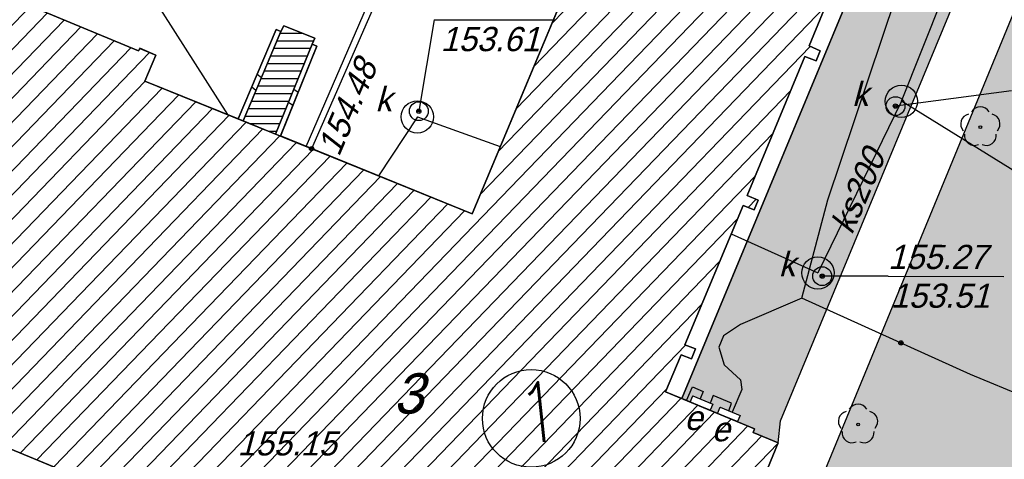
# Model space of a CAD drawing. Extents: x 7535570 to 7569561, y 5723799 to 5746390.
# Tile 10 of 17: x 7555044 to 7558699, y 5729622 to 5731256. Entities that reach past the tile are written whole.
import ezdxf

# ---------------------------------------------------------------- set-up
doc = ezdxf.new("R2010")
doc.units = 0
doc.header["$MEASUREMENT"] = 0
doc.linetypes.add('4001', pattern=[0])
doc.linetypes.add('HIDDEN2', pattern=[4.7625, 3.175, -1.5875])
doc.layers.get('0').update_dxf_attribs({"linetype": 'CONTINUOUS'})
for name, color, linetype in [('BUDYNKI', 1, 'CONTINUOUS'), ('DROGI', 135, 'CONTINUOUS'), ('ELEMENTY_BUDYNKOW', 7, 'CONTINUOUS'), ('HATCH', 8, 'CONTINUOUS'), ('ROSLINNOSC', 104, 'CONTINUOUS'), ('ROŚLINNOŚĆ', 104, 'CONTINUOUS'), ('RZEZBA', 8, 'CONTINUOUS'), ('TEXT', 2, 'CONTINUOUS'), ('UZ_CO', 54, 'CONTINUOUS'), ('UZ_ENERGIA', 10, 'CONTINUOUS'), ('UZ_KANALIZACJA', 14, 'CONTINUOUS')]:
    doc.layers.add(name, color=color, linetype=linetype)
doc.layers.add('ZIELEN', color=82, linetype='CONTINUOUS', lineweight=0)
doc.styles.add('romans', font='romans.shx', dxfattribs={"width": 0.8})

# ---------------------------------------------------------------- blocks, each defined once
blk = doc.blocks.new('1422')
at = {"layer": 'ROŚLINNOŚĆ', "color": 104, "linetype": 'Continuous'}
blk.add_circle((0, 0), 0.1, dxfattribs=at)
for centre, start, end in [((0, 0.75), 30.19, 149.77), ((-0.71, 0.23), 102.5, 221.75), ((0.71, 0.23), 318.3, 77.49), ((-0.44, -0.61), 174.33, 293.45), ((0.44, -0.61), 246.24, 5.74)]:
    blk.add_arc(centre, 0.75, start, end, dxfattribs=at)
blk = doc.blocks.new('1736')
at = {"layer": 'UZ_CO', "color": 135, "linetype": 'Continuous'}
for radius in [0.16, 0.08]:
    blk.add_circle((0, 0), radius, dxfattribs=at)
blk = doc.blocks.new('1726')
at = {"layer": 'UZ_KANALIZACJA', "color": 14, "linetype": 'Continuous'}
for radius in [0.16, 0.08]:
    blk.add_circle((0, 0), radius, dxfattribs=at)
blk = doc.blocks.new('1766')
at = {"layer": 'UZ_ENERGIA', "color": 1, "linetype": 'Continuous'}
for radius in [0.16, 0.08]:
    blk.add_circle((0, 0), radius, dxfattribs=at)
blk = doc.blocks.new('MMAAPKOP')
at = {"layer": 'BUDYNKI'}
for points in [[(19509.4, -1857.5, 0), (19915.4, -2026.1, 0), (19919.5, -2016.3, 0), (19979, -2041, 0), (19938.8, -2138, 0), (21153, -2631, 0), (22112.4, -337.6, 0)], [(22617.8, -1488.9, 0), (22405, -2007, 0), (22445, -2026, 0), (22430, -2063, 0), (22389, -2046.4, 0), (22174, -2563.4, 0), (22215, -2580, 0), (22200, -2617, 0), (22159, -2600.4, 0), (21942.8, -3118.2, 0), (21982, -3133, 0), (21968, -3170, 0), (21928.8, -3155.2, 0), (21871.6, -3292.9, 0), (22202.1, -3430, 0), (22196.5, -3443.5, 0), (22290, -3482, 0), (22117, -3902, 0)], [(19124.8, -3922, 0), (20367.6, -4446, 0), (20566, -3972, 0), (16788, -2407, 0)], [(23358, 116, 0), (21932, -3318, 0), (21871.6, -3292.9, 0), (21928.8, -3155.2, 0), (21968, -3170, 0), (21982, -3133, 0), (21942.8, -3118.2, 0), (22159, -2600.4, 0), (22200, -2617, 0), (22215, -2580, 0), (22174, -2563.4, 0), (22389, -2046.4, 0), (22430, -2063, 0), (22445, -2026, 0), (22405, -2007, 0), (22617.8, -1488.9, 0)]]:
    blk.add_polyline3d(points, dxfattribs=at)
at = {"layer": 'DROGI'}
for p, q in [((22298, -3400), (23908, 483)), ((22112.4, -337.6), (21153, -2631)), ((23207, -1778), (22304, -3969)), ((19915.4, -2026.1), (19509.4, -1857.5)), ((20454, -1932), (20443.3, -1953.3)), ((20569, -1979), (20454, -1932)), ((20426, -1946), (20284.9, -2278.5)), ((20443.3, -1953.3), (20426, -1946)), ((20442.1, -2341.8), (20576.8, -2007.6)), ((20559.3, -2000.5), (20569, -1979)), ((20576.8, -2007.6), (20559.3, -2000.5)), ((19919.5, -2016.3), (19915.4, -2026.1)), ((19979, -2041), (19919.5, -2016.3)), ((19938.8, -2138), (19979, -2041)), ((20284.9, -2278.5), (19938.8, -2138)), ((21153, -2631), (20442.1, -2341.8)), ((16788, -2407), (20566, -3972)), ((22290, -3482), (22298, -3400)), ((22117, -3902), (22290, -3482))]:
    blk.add_line(p, q, dxfattribs=at)
at = {"layer": 'ELEMENTY_BUDYNKOW'}
for p, q in [((20440.5, -1960), (20522.5, -1960)), ((20428.6, -1988), (20564.9, -1988)), ((20405, -2044), (20541.7, -2044)), ((20416.8, -2016), (20553, -2016)), ((20393.2, -2072), (20530.4, -2072)), ((20355.4, -2112.3), (20371.1, -2124.5)), ((20381.4, -2100), (20519, -2100)), ((20357.7, -2156), (20496.4, -2156)), ((20369.5, -2128), (20507.7, -2128)), ((20335.2, -2159.9), (20350.9, -2172.2)), ((20345.9, -2184), (20485, -2184)), ((20491.6, -2167.7), (20507.4, -2179.7)), ((20334.1, -2212), (20473.7, -2212)), ((20472.2, -2215.7), (20488.1, -2227.7)), ((20322.3, -2240), (20462.3, -2240)), ((20310.5, -2268), (20451, -2268)), ((20328.1, -2296), (20439.7, -2296)), ((20396.9, -2324), (20428.4, -2324))]:
    blk.add_line(p, q, dxfattribs=at)
for points in [[(19509.4, -1857.5, 0), (19915.4, -2026.1, 0), (19919.5, -2016.3, 0), (19979, -2041, 0), (19938.8, -2138, 0), (21153, -2631, 0), (22112.4, -337.6, 0)], [(22617.8, -1488.9, 0), (22405, -2007, 0), (22445, -2026, 0), (22430, -2063, 0), (22389, -2046.4, 0), (22174, -2563.4, 0), (22215, -2580, 0), (22200, -2617, 0), (22159, -2600.4, 0), (21942.8, -3118.2, 0), (21982, -3133, 0), (21968, -3170, 0), (21928.8, -3155.2, 0), (21871.6, -3292.9, 0), (22202.1, -3430, 0), (22196.5, -3443.5, 0), (22290, -3482, 0), (22117, -3902, 0)], [(20566, -3972, 0), (16788, -2407, 0)], [(20347.4, -2180.4, 0), (20443.3, -1953.3, 0), (20454, -1932, 0), (20569, -1979, 0), (20559.3, -2000.5, 0), (20466.8, -2229, 0), (20423.9, -2335, 0), (20303, -2285.8, 0), (20347.4, -2180.4, 0)], [(20426, -1946, 0), (20443.3, -1953.3, 0), (20303, -2285.8, 0), (20284.9, -2278.5, 0), (20426, -1946, 0)], [(20559.3, -2000.5, 0), (20576.8, -2007.6, 0), (20441.9, -2342.2, 0), (20423.9, -2335, 0), (20559.3, -2000.5, 0)]]:
    blk.add_polyline3d(points, dxfattribs=at)
at = {"layer": 'UZ_CO'}
for p, q in [((20537.4, -2381), (21017, -1274)), ((21054, -1252), (20557.3, -2389.1))]:
    blk.add_line(p, q, dxfattribs=at)
at = {"layer": 'UZ_ENERGIA'}
for p, q in [((22474.1, -2579.4), (22935.6, -1204)), ((22377.7, -2945.1), (22474.1, -2579.4)), ((22377.7, -2945.1), (22149.3, -3042.7)), ((23003.7, -3227.8), (22377.7, -2945.1)), ((22149.3, -3042.7), (22086.6, -3084.1)), ((22086.6, -3084.1), (22068.9, -3126.3)), ((22068.9, -3126.3), (22089.4, -3192.1)), ((22089.4, -3192.1), (22149.8, -3247.7)), ((22149.8, -3247.7), (22154, -3284.7)), ((24114, -3696.1), (23003.7, -3227.8)), ((21949.8, -3325.5), (21971, -3274.7)), ((21971, -3274.7), (22010.9, -3291.8)), ((22154, -3284.7), (22119, -3368.5)), ((22010.9, -3291.8), (21999.7, -3318.9)), ((22048.6, -3307), (22037.1, -3334.4)), ((22116.7, -3334.8), (22048.6, -3307)), ((22105.9, -3363), (22116.7, -3334.8))]:
    blk.add_line(p, q, dxfattribs=at)
for points in [[(22036.9, -3361.4, 0), (21963, -3330.8, 0), (21972.5, -3307.7, 0), (22046.4, -3338.3, 0), (22036.9, -3361.4, 0)], [(22138.5, -3403.6, 0), (22064.6, -3372.9, 0), (22074.1, -3349.8, 0), (22148, -3380.5, 0), (22138.5, -3403.6, 0)]]:
    blk.add_polyline3d(points, dxfattribs=at)
at = {"layer": 'UZ_KANALIZACJA'}
for p, q in [((22747, -2213), (23471, -391)), ((19910, -1736), (20245.8, -2262.6)), ((21013, -1909.7), (20955.5, -2249.9)), ((21013, -1909.7, 15532.1), (21459.1, -1909.9, 15532.1)), ((23155.8, -2173.7), (22725, -2231)), ((22747, -2213), (22437, -2851)), ((24200, -3112), (22747, -2213)), ((20950, -2271), (20805.6, -2489.6)), ((20950, -2271), (21257.1, -2381.5)), ((22114.9, -2706.1), (22437, -2851)), ((22697.3, -2863.4), (22453, -2863)), ((22697.3, -2863.4, 15527.1), (23127, -2863.6, 15527.1))]:
    blk.add_line(p, q, dxfattribs=at)
for centre, radius in [((22747, -2213, 15394.1), 60), ((20950, -2271, 15394.1), 60), ((20955.5, -2249.9, 15394.1), 35), ((22725, -2231, 15394.1), 35), ((22437, -2851, 15394.1), 60), ((22453, -2863, 15394.1), 35)]:
    blk.add_circle(centre, radius, dxfattribs=at)
at = {"layer": 'ROSLINNOSC', "xscale": 50, "yscale": 50, "zscale": 50}
for p in [(23040, -2309, 15536.1), (22586, -3414, 15536.1)]:
    blk.add_blockref('1422', p, dxfattribs=at)
at = {"layer": 'UZ_CO', "xscale": 50, "yscale": 50, "zscale": 50}
blk.add_blockref('1736', (20557.3, -2389.1), dxfattribs=at)
at = {"layer": 'UZ_ENERGIA', "xscale": 50, "yscale": 50, "zscale": 50}
blk.add_blockref('1766', (22745.1, -3111), dxfattribs=at)
at = {"layer": 'UZ_KANALIZACJA', "xscale": 50, "yscale": 50, "zscale": 50}
for p in [(22725, -2231, 15516.1), (20955.5, -2249.9, 15532.1), (22453, -2863, 15527.1)]:
    blk.add_blockref('1726', p, dxfattribs=at)
at = {"layer": 'BUDYNKI', "oblique": 15}
blk.add_text('3', height=150, rotation=359.97, dxfattribs=at).set_placement((20860.9, -3373.9))
at = {"layer": 'RZEZBA', "oblique": 15}
blk.add_text('155.39', height=90, rotation=67.38, dxfattribs=at).set_placement((23150.9, -3859.5, 15539.1))
at = {"layer": 'UZ_CO', "oblique": 15}
blk.add_text('154.48', height=90, rotation=66.7695, dxfattribs=at).set_placement((20658.9, -2421.9))
at = {"layer": 'UZ_ENERGIA', "oblique": 15}
for p in [(21941, -3434.5), (22042.6, -3476.7)]:
    blk.add_text('e', height=90, rotation=359.97, dxfattribs=at).set_placement(p)
at = {"layer": 'UZ_KANALIZACJA', "oblique": 15}
for s, rotation, p in [('153.61', 359.97, (21036.3, -2026.7)), ('k', 359.97, (20794, -2249.9, 15394.1)), ('k', 359.97, (22563.5, -2231, 15394.1)), ('ks200', 66.7139, (22563.4, -2712.2)), ('k', 359.97, (22291.5, -2863, 15394.1)), ('155.27', 359.97, (22697.3, -2836.4)), ('153.51', 359.97, (22707, -2980.4)), ('155.15', 359.97, (20282.3, -3529.3))]:
    blk.add_text(s, height=90, rotation=rotation, dxfattribs=at).set_placement(p)

msp = doc.modelspace()

# ---------------------------------------------------------------- hatches: boundary and pattern name
at = {"layer": 'HATCH', "linetype": 'Continuous', "lineweight": 0}
h = msp.add_hatch(dxfattribs=at)
h.set_pattern_fill('ANSI31', color=256, scale=500, angle=1.05162, style=0)
h.set_pattern_definition([(46.0516201, (-23139.167, 1748.385), (-44.99783465, 43.37562538), [])])
h.paths.add_polyline_path([(7552490.837, 5733856.154), (7552650.837, 5734244.154), (7552722.837, 5734214.154), (7552717.437, 5734201.054), (7554866.737, 5733312.854), (7554871.037, 5733323.554), (7554942.737, 5733297.154), (7554452.837, 5732088.154), (7554383.337, 5732116.354), (7554388.937, 5732130.254), (7554076.737, 5732256.954), (7553697.837, 5731332.154), (7554828.537, 5730868.954), (7555027.837, 5731341.154), (7555083.137, 5731318.054), (7555079.237, 5731308.654), (7555485.237, 5731140.054), (7555489.337, 5731149.854), (7555548.837, 5731125.154), (7555508.637, 5731028.154), (7556722.837, 5730535.154), (7557682.237, 5732828.554), (7557123.837, 5733062.154), (7557735.837, 5734525.154), (7559193.837, 5733923.154), (7558927.837, 5733282.154), (7558866.137, 5733307.754), (7558664.837, 5732821.154), (7558707.837, 5732805.154), (7558690.837, 5732764.154), (7558648.437, 5732781.754), (7558434.837, 5732266.154), (7558476.837, 5732249.154), (7558461.837, 5732211.154), (7558419.737, 5732227.754), (7558203.837, 5731714.154), (7558244.837, 5731696.154), (7558228.637, 5731659.254), (7558187.637, 5731677.254), (7557974.837, 5731159.154), (7558014.837, 5731140.154), (7557999.837, 5731103.154), (7557958.837, 5731119.754), (7557743.837, 5730602.754), (7557784.837, 5730586.154), (7557769.837, 5730549.154), (7557728.837, 5730565.754), (7557512.637, 5730047.954), (7557551.837, 5730033.154), (7557537.837, 5729996.154), (7557498.637, 5730010.954), (7557441.437, 5729873.254), (7557771.937, 5729736.154), (7557766.337, 5729722.654), (7557859.837, 5729684.154), (7557686.837, 5729264.154), (7557352.437, 5729405.754), (7556669.137, 5727745.954), (7556682.037, 5727740.554), (7556653.837, 5727672.154), (7555668.837, 5728078.154), (7555672.737, 5728087.654), (7554425.537, 5728605.854), (7554694.637, 5729244.154), (7555937.437, 5728720.154), (7556135.837, 5729194.154), (7552357.837, 5730759.154), (7552354.237, 5730751.154), (7552312.837, 5730768.154), (7552370.237, 5730911.854), (7551942.637, 5731084.554), (7551235.937, 5729362.654), (7551102.237, 5729417.754), (7551081.337, 5729367.854), (7547132.937, 5730984.754), (7547152.537, 5731032.554), (7547013.937, 5731089.454), (7548052.737, 5733619.454), (7548192.337, 5733564.954), (7548650.273, 5734675.595), (7549254.437, 5734429.354), (7549197.153, 5734289.062), (7549427.537, 5734192.554), (7549486.037, 5734332.954), (7550090.737, 5734083.254), (7550033.051, 5733943.488), (7551087.037, 5733509.954), (7551144.237, 5733649.354), (7551283.637, 5733592.154), (7551374.337, 5733812.754), (7551234.937, 5733870.154), (7551577.937, 5734705.754), (7552192.737, 5734453.454), (7552025.937, 5734047.054), (7552490.837, 5733856.154)])
h.paths.add_polyline_path([(7552166.037, 5733046.654), (7551907.137, 5732411.154), (7552386.337, 5732214.354), (7552647.037, 5732849.154), (7552166.037, 5733046.654)], flags=16)
at = {"layer": 'ZIELEN', "transparency": 33554483}
h = msp.add_hatch(color=256, dxfattribs=at)
h.dxf.hatch_style = 1
h.paths.add_polyline_path([(7550811.837, 5734306.154), (7550690.837, 5733994.154), (7548552.837, 5734867.154), (7548691.837, 5735175.154)], flags=17)
h.paths.add_polyline_path([(7550892.837, 5733913.154), (7551254.337, 5734807.154), (7551330.837, 5734775.154), (7550969.837, 5733881.154)], flags=17)
h.paths.add_polyline_path([(7558466.847, 5728545.35), (7557505.354, 5728949.156), (7556917.337, 5727563.554), (7557890.737, 5727175.854)])
edge = h.paths.add_edge_path(flags=17)
edge.add_arc((7552523.837, 5738462.154), 12, 308.747309, 370.905017)
edge.add_line((7552535.62, 5738464.424), (7552531.347, 5738452.795))
h.paths.add_polyline_path([(7552840.837, 5738662.154), (7551336.337, 5735003.154), (7552876.53, 5734375.156), (7555018.813, 5733509.164), (7555092.837, 5733695.154), (7553469.837, 5734355.154), (7553602.837, 5734680.154), (7553308.837, 5734796.154), (7553785.837, 5735964.154), (7555424.437, 5735301.254), (7555445.083, 5735351.13), (7555465.937, 5735401.654), (7556006.637, 5735181.654), (7556088.684, 5735104.778), (7556164.837, 5735309.154), (7552931.837, 5736616.154), (7553744.837, 5738571.154), (7549733.837, 5740199.154), (7549221.837, 5738942.154), (7548350.837, 5736952.154), (7547503.837, 5734892.154), (7546653.422, 5732816.913), (7546267.837, 5731883.154), (7545884.837, 5730948.154), (7551015.837, 5728868.154), (7551134.837, 5729158.154), (7546157.837, 5731199.154), (7546723.449, 5732525.589), (7546943.861, 5732435.214), (7549983.837, 5739849.154), (7550513.837, 5739633.154), (7550453.837, 5739485.154), (7552592.837, 5738620.154), (7552647.837, 5738746.154)])
h.paths.add_polyline_path([(7558776.837, 5731388.154), (7557873.868, 5729197.141), (7558609.138, 5728888.664), (7560537.445, 5733521.817), (7559789.837, 5733842.154), (7559609.786, 5733405.798), (7559478.919, 5733088.64), (7559145.7, 5732281.077), (7558828.837, 5731513.154), (7559019.837, 5731433.154), (7559071.837, 5731551.154), (7559440.591, 5731399.556), (7559403.837, 5731310.154), (7559434.445, 5731297.573), (7559448.17, 5731330.014), (7559578.072, 5731275.718), (7559470.427, 5731019.326), (7559339.837, 5731074.154), (7559352.837, 5731104.954), (7559323.837, 5731117.154), (7559286.837, 5731031.154), (7558915.58, 5731190.721), (7558965.537, 5731306.954)])
h.paths.add_polyline_path([(7557501.853, 5729848.192), (7557532.781, 5729835.377), (7557542.337, 5729858.454), (7557616.237, 5729827.854), (7557606.739, 5729804.761), (7557634.355, 5729793.288), (7557643.937, 5729816.354), (7557717.837, 5729785.654), (7557708.337, 5729762.554), (7557771.937, 5729736.154), (7557766.337, 5729722.654), (7557859.824, 5729684.16), (7557859.841, 5729684.202), (7557867.837, 5729766.154), (7559477.837, 5733649.154), (7559433.537, 5733805.054), (7559193.837, 5733923.154), (7557501.853, 5729848.192)])
h.paths.add_polyline_path([(7557035.505, 5726405.055), (7557362.355, 5726541.299), (7557502.47, 5726599.682), (7551571.237, 5728981.554), (7551450.837, 5728686.854)])

# ---------------------------------------------------------------- linework, layer by layer
at = {"linetype": 'HIDDEN2', "ltscale": 50, "const_width": 30}
msp.add_lwpolyline([(7546076.861, 5731409.68), (7557032.517, 5726945.531), (7557307.244, 5727060.004), (7560247.04, 5734126.135)], dxfattribs=at)
at = {"elevation": -14109.3}
for points in [[(7552357.837, 5730759.154), (7556135.837, 5729194.154), (7555937.437, 5728720.154), (7554694.637, 5729244.154), (7554425.537, 5728605.854), (7555672.837, 5728087.654), (7555668.837, 5728078.154), (7556653.837, 5727672.154), (7556682.037, 5727740.554), (7556669.137, 5727745.954), (7557200.037, 5729035.654), (7557329.937, 5728980.754), (7557360.737, 5729053.054), (7557503.937, 5728994.054), (7557628.728, 5729288.76), (7557686.837, 5729264.154), (7557859.837, 5729684.154), (7557766.337, 5729722.654), (7557771.937, 5729736.154), (7557501.853, 5729848.192), (7559193.837, 5733923.154)], [(7557682.237, 5732828.554), (7556722.837, 5730535.154), (7555508.637, 5731028.154), (7555548.837, 5731125.154), (7555489.405, 5731150.018), (7555485.263, 5731140.043), (7555079.237, 5731308.654)]]:
    msp.add_lwpolyline(points, dxfattribs=at)
at = {"layer": 'BUDYNKI', "color": 7, "linetype": '4001'}
for points in [[(7555079.237, 5731308.654, 0), (7555485.237, 5731140.054, 0), (7555489.337, 5731149.854, 0), (7555548.837, 5731125.154, 0), (7555508.637, 5731028.154, 0), (7556722.837, 5730535.154, 0), (7557682.237, 5732828.554, 0)], [(7558187.637, 5731677.254, 0), (7557974.837, 5731159.154, 0), (7558014.837, 5731140.154, 0), (7557999.837, 5731103.154, 0), (7557958.837, 5731119.754, 0), (7557743.837, 5730602.754, 0), (7557784.837, 5730586.154, 0), (7557769.837, 5730549.154, 0), (7557728.837, 5730565.754, 0), (7557512.637, 5730047.954, 0), (7557551.837, 5730033.154, 0), (7557537.837, 5729996.154, 0), (7557498.637, 5730010.954, 0), (7557441.437, 5729873.254, 0), (7557771.937, 5729736.154, 0), (7557766.337, 5729722.654, 0), (7557859.837, 5729684.154, 0), (7557686.837, 5729264.154, 0)], [(7554694.637, 5729244.154, 0), (7555937.437, 5728720.154, 0), (7556135.837, 5729194.154, 0), (7552357.837, 5730759.154, 0)]]:
    msp.add_polyline3d(points, dxfattribs=at)
at = {"layer": 'TEXT', "color": 4, "linetype": 'Continuous'}
msp.add_circle((7556942.723, 5729774.487), 181.262, dxfattribs=at)
at = {"layer": 'ZIELEN'}
msp.add_lwpolyline([(7559193.837, 5733923.154), (7559433.537, 5733805.054), (7559477.837, 5733649.154), (7557867.837, 5729766.154), (7557859.837, 5729684.154), (7557766.337, 5729722.654), (7557771.937, 5729736.154), (7557708.337, 5729762.554), (7557717.837, 5729785.654), (7557643.937, 5729816.354), (7557634.355, 5729793.288), (7557606.739, 5729804.761), (7557616.237, 5729827.854), (7557542.337, 5729858.454), (7557532.781, 5729835.377), (7557501.853, 5729848.192), (7558955.137, 5733347.854), (7559017.837, 5733322.154), (7559217.837, 5733805.154), (7559155.847, 5733831.607)], close=True, dxfattribs=at)
at = {"layer": 'ZIELEN', "elevation": 14109.3}
msp.add_lwpolyline([(7559789.837, 5733842.154), (7557873.837, 5729197.154), (7558609.582, 5728888.477), (7560537.445, 5733521.817)], close=True, dxfattribs=at)

# ---------------------------------------------------------------- block references
msp.add_blockref('MMAAPKOP', (7535569.837, 5733166.154))

# ---------------------------------------------------------------- texts
at = {"layer": 'TEXT', "color": 4, "linetype": 'Continuous', "insert": (7556884.016, 5729899.46), "char_height": 221.981, "attachment_point": 1, "rotation": 5.925115, "style": 'romans'}
msp.add_mtext_dynamic_manual_height_columns('1', width=58.77676, gutter_width=5, heights=[0], dxfattribs=at)

doc.saveas('drawing.dxf')
